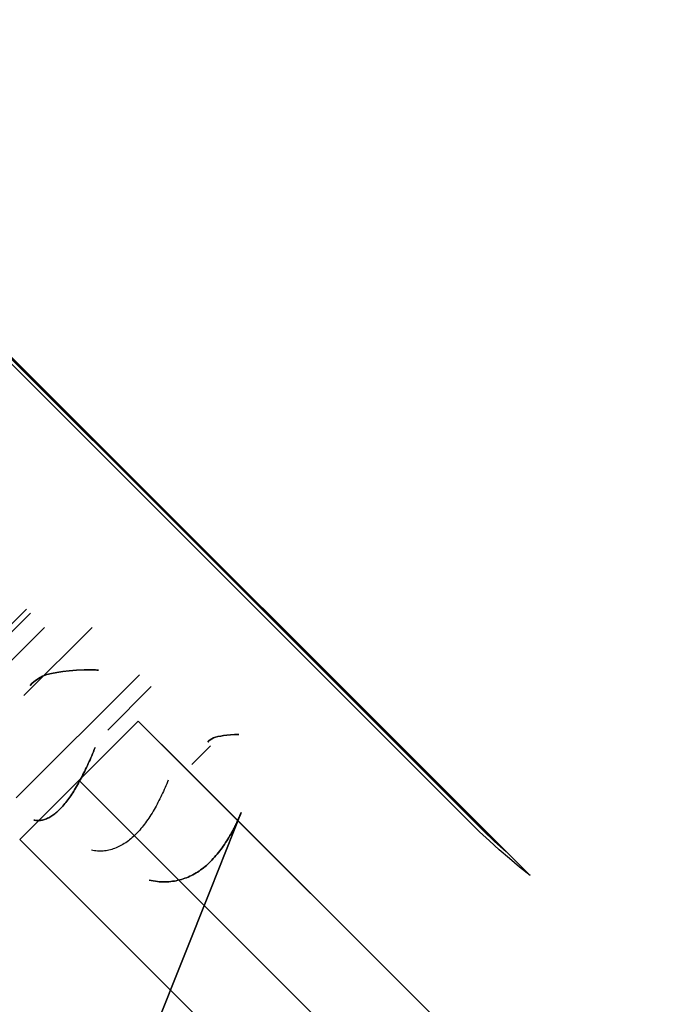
# Model space of a CAD drawing. Header units: millimetres. Extents: x -630 to 192, y -7 to 1615.
# Tile 225 of 249: x 143 to 149, y 1550 to 1559. Entities that reach past the tile are written whole.
import ezdxf

# ---------------------------------------------------------------- set-up
doc = ezdxf.new("R2010")
doc.units = ezdxf.units.MM
doc.header["$MEASUREMENT"] = 0
doc.layers.add('OVIDIO 160x80x72h', color=7, linetype='Continuous')

msp = doc.modelspace()

# ---------------------------------------------------------------- linework, layer by layer
at = {"layer": 'OVIDIO 160x80x72h', "extrusion": (-0.202852, -0.108979, 0.973126)}
for points in [[(-1333.5408, 1044.8903), (-1333.5408, 884.2344)], [(-1333.5408, 884.2344), (-1333.5408, 1044.8903)], [(-1333.2453, 1044.8903), (-1333.2453, 884.2344)], [(-1332.9499, 884.2344), (-1332.9499, 1044.8903)], [(-1332.9499, 1044.8903), (-1332.9499, 884.2344)]]:
    msp.add_lwpolyline(points, dxfattribs=at)
at = {"layer": 'OVIDIO 160x80x72h', "extrusion": (-0.235702, -0.235702, 0.942809)}
for points in [[(-1008.0272, 1310.2758), (-1008.0272, 1419.3536)], [(-1007.0785, 1419.3536), (-1007.0785, 1310.2758)], [(-1005.1811, 1310.2758), (-1005.1811, 1419.3536)], [(-1004.2324, 1419.3536), (-1004.2324, 1310.2758)]]:
    msp.add_lwpolyline(points, dxfattribs=at)
at = {"layer": 'OVIDIO 160x80x72h', "extrusion": (0.881185, -0.265561, -0.391139)}
for points in [[(1528.5229, 489.9697), (1574.8432, 550.088)], [(1574.8432, 550.088), (1528.5229, 489.9697)]]:
    msp.add_lwpolyline(points, dxfattribs=at)
at = {"layer": 'OVIDIO 160x80x72h', "extrusion": (0.881208, -0.265507, -0.391124)}
for points in [[(1528.5177, 491.4484), (1574.1374, 550.6686)], [(1574.1374, 550.6686), (1528.5177, 491.4484)]]:
    msp.add_lwpolyline(points, dxfattribs=at)
at = {"layer": 'OVIDIO 160x80x72h', "extrusion": (-0.108979, -0.202852, 0.973126)}
for points in [[(-593.8948, 1609.3524), (-593.8948, 1448.6965)], [(-593.8948, 1448.6965), (-593.8948, 1609.3524)], [(-593.5994, 1609.3524), (-593.5994, 1448.6965)], [(-593.3039, 1448.6965), (-593.3039, 1609.3524)], [(-593.3039, 1609.3524), (-593.3039, 1448.6965)]]:
    msp.add_lwpolyline(points, dxfattribs=at)
at = {"layer": 'OVIDIO 160x80x72h', "extrusion": (0.881275, -0.265352, -0.391079)}
for points in [[(1528.8971, 492.7337), (1571.2808, 547.7831)], [(1571.2808, 547.7831), (1528.8971, 492.7337)], [(1571.1019, 547.9209), (1528.718, 492.8712)], [(1528.718, 492.8712), (1571.1019, 547.9209)]]:
    msp.add_lwpolyline(points, dxfattribs=at)
at = {"layer": 'OVIDIO 160x80x72h', "extrusion": (-0.046296, -0.021464, 0.998697)}
for points in [[(-1376.1669, 735.2648), (-1376.1669, 835.776)], [(-1374.6807, 734.2965), (-1374.6807, 835.601)]]:
    msp.add_lwpolyline(points, dxfattribs=at)
at = {"layer": 'OVIDIO 160x80x72h', "extrusion": (-0.265352, 0.881274, -0.39108)}
msp.add_lwpolyline([(-611.3078, 1223.6265), (-566.9949, 1166.0714)], dxfattribs=at)
at = {"layer": 'OVIDIO 160x80x72h', "extrusion": (-0.108986, -0.202861, 0.973124)}
for points in [[(-595.7355, 1592.735), (-595.7355, 1535.3539)], [(-595.7355, 1535.3539), (-595.7355, 1592.735)]]:
    msp.add_lwpolyline(points, dxfattribs=at)
at = {"layer": 'OVIDIO 160x80x72h', "extrusion": (-0.108989, -0.202866, 0.973122)}
for points in [[(-595.0255, 1535.3549), (-595.0255, 1592.736)], [(-594.3125, 1535.3549), (-594.3125, 1592.736)], [(-594.3125, 1592.736), (-594.3125, 1535.3549)]]:
    msp.add_lwpolyline(points, dxfattribs=at)
at = {"layer": 'OVIDIO 160x80x72h', "extrusion": (-0.021464, -0.046296, 0.998697)}
for points in [[(-514.7015, 1425.8005), (-514.7015, 1527.1032)], [(-513.2156, 1426.7643), (-513.2156, 1527.2774)]]:
    msp.add_lwpolyline(points, dxfattribs=at)
at = {"layer": 'OVIDIO 160x80x72h'}
for points in [[(128.6454, 1570.698), (147.8155, 1551.5278)], [(147.6021, 1551.7412), (128.8588, 1570.4845)], [(143.3116, 1553.9104), (142.2509, 1552.8498)], [(143.3472, 1553.8748), (142.2866, 1552.8141)], [(143.2876, 1553.1384), (143.8978, 1553.7485)], [(143.8978, 1553.7485), (143.2876, 1553.1384)], [(143.2196, 1552.2221), (144.3219, 1553.3243)], [(144.0395, 1552.8298), (144.428, 1553.2183)], [(143.2509, 1551.8498), (144.3116, 1552.9104)], [(144.3116, 1552.9104), (143.2509, 1551.8498)], [(153.5744, 1543.6476), (144.3116, 1552.9104)], [(144.3116, 1552.9104), (153.5744, 1543.6476)], [(144.9582, 1552.6881), (144.7914, 1552.5213)], [(144.7914, 1552.5213), (144.9582, 1552.6881)], [(153.0441, 1543.1173), (143.7812, 1552.3801)], [(152.5137, 1542.587), (143.2509, 1551.8498)], [(143.2509, 1551.8498), (152.5137, 1542.587)]]:
    msp.add_lwpolyline(points, dxfattribs=at)
at = {"layer": 'OVIDIO 160x80x72h', "extrusion": (0.881274, -0.265352, -0.39108)}
msp.add_lwpolyline([(1503.6417, 484.1445), (1547.9546, 541.6996)], dxfattribs=at)
at = {"layer": 'OVIDIO 160x80x72h', "extrusion": (-0.015219, 0.015219, 0.999768)}
for points in [[(153.5546, 1543.5064), (144.177, 1552.8818)], [(152.494, 1542.4457), (143.1165, 1551.821)], [(153.3018, 1543.7591), (153.5545, 1543.5064)], [(153.5545, 1543.5064), (153.3018, 1543.7591)], [(153.5545, 1543.5064), (153.5593, 1543.5018), (153.5642, 1543.4972), (153.5693, 1543.4927), (153.5745, 1543.4882), (153.5798, 1543.4839), (153.5853, 1543.4796), (153.5909, 1543.4755), (153.5967, 1543.4714), (153.6026, 1543.4674), (153.6086, 1543.4636), (153.6148, 1543.4599), (153.6211, 1543.4563), (153.6275, 1543.4528), (153.6341, 1543.4495), (153.6408, 1543.4463), (153.6475, 1543.4433), (153.6544, 1543.4404), (153.6614, 1543.4377), (153.6685, 1543.4351), (153.6757, 1543.4327), (153.683, 1543.4305), (153.6903, 1543.4285), (153.6977, 1543.4266), (153.7052, 1543.425), (153.7128, 1543.4235), (153.7204, 1543.4222), (153.728, 1543.4211), (153.7357, 1543.4202), (153.7434, 1543.4195), (153.7512, 1543.419), (153.7589, 1543.4187), (153.7667, 1543.4186), (153.7745, 1543.4187), (153.7822, 1543.419), (153.79, 1543.4195), (153.7977, 1543.4202), (153.8054, 1543.4211), (153.813, 1543.4222), (153.8206, 1543.4235), (153.8282, 1543.425), (153.8356, 1543.4267), (153.8431, 1543.4285), (153.8504, 1543.4305), (153.8577, 1543.4328), (153.8649, 1543.4351), (153.872, 1543.4377), (153.8789, 1543.4404), (153.8858, 1543.4433), (153.8926, 1543.4463), (153.8993, 1543.4495), (153.9058, 1543.4529), (153.9123, 1543.4563), (153.9186, 1543.4599), (153.9247, 1543.4636), (153.9308, 1543.4675), (153.9367, 1543.4714), (153.9424, 1543.4755), (153.9481, 1543.4797), (153.9535, 1543.4839), (153.9589, 1543.4883), (153.9641, 1543.4927), (153.9691, 1543.4973), (153.974, 1543.5018), (153.9788, 1543.5065)], [(153.9788, 1543.5065), (153.974, 1543.5018), (153.9691, 1543.4973), (153.9641, 1543.4927), (153.9589, 1543.4883), (153.9535, 1543.4839), (153.9481, 1543.4797), (153.9424, 1543.4755), (153.9367, 1543.4714), (153.9308, 1543.4675), (153.9247, 1543.4636), (153.9186, 1543.4599), (153.9123, 1543.4563), (153.9058, 1543.4529), (153.8993, 1543.4495), (153.8926, 1543.4463), (153.8858, 1543.4433), (153.8789, 1543.4404), (153.872, 1543.4377), (153.8649, 1543.4351), (153.8577, 1543.4328), (153.8504, 1543.4305), (153.8431, 1543.4285), (153.8356, 1543.4267), (153.8282, 1543.425), (153.8206, 1543.4235), (153.813, 1543.4222), (153.8054, 1543.4211), (153.7977, 1543.4202), (153.79, 1543.4195), (153.7822, 1543.419), (153.7745, 1543.4187), (153.7667, 1543.4186), (153.7589, 1543.4187), (153.7512, 1543.419), (153.7434, 1543.4195), (153.7357, 1543.4202), (153.728, 1543.4211), (153.7204, 1543.4222), (153.7128, 1543.4235), (153.7052, 1543.425), (153.6977, 1543.4266), (153.6903, 1543.4285), (153.683, 1543.4305), (153.6757, 1543.4327), (153.6685, 1543.4351), (153.6614, 1543.4377), (153.6544, 1543.4404), (153.6475, 1543.4433), (153.6408, 1543.4463), (153.6341, 1543.4495), (153.6275, 1543.4528), (153.6211, 1543.4563), (153.6148, 1543.4599), (153.6086, 1543.4636), (153.6026, 1543.4674), (153.5967, 1543.4714), (153.5909, 1543.4755), (153.5853, 1543.4796), (153.5798, 1543.4839), (153.5745, 1543.4882), (153.5693, 1543.4927), (153.5642, 1543.4972), (153.5593, 1543.5018), (153.5545, 1543.5064)], [(153.9788, 1543.5065), (155.0396, 1542.446)], [(155.0396, 1542.446), (153.9788, 1543.5065)], [(153.6654, 1543.193), (154.3753, 1542.4833)], [(153.1303, 1543.0821), (154.2327, 1541.98)], [(152.494, 1542.4457), (152.5226, 1542.4177), (152.552, 1542.3902), (152.5823, 1542.3631), (152.6135, 1542.3365), (152.6456, 1542.3103), (152.6785, 1542.2848), (152.7123, 1542.2597), (152.7469, 1542.2354), (152.7823, 1542.2116), (152.8185, 1542.1885), (152.8556, 1542.1662), (152.8934, 1542.1446), (152.932, 1542.1238), (152.9712, 1542.1039), (153.0112, 1542.0848), (153.0519, 1542.0666), (153.0933, 1542.0493), (153.1352, 1542.033), (153.1777, 1542.0177), (153.2208, 1542.0034), (153.2644, 1541.9901), (153.3085, 1541.9779), (153.3531, 1541.9668), (153.398, 1541.9568), (153.4433, 1541.9479), (153.4889, 1541.9402), (153.5348, 1541.9336), (153.581, 1541.9282), (153.6273, 1541.924), (153.6737, 1541.921), (153.7203, 1541.9192), (153.7669, 1541.9186), (153.8134, 1541.9192), (153.86, 1541.921), (153.9064, 1541.924), (153.9528, 1541.9283), (153.9989, 1541.9337), (154.0448, 1541.9402), (154.0904, 1541.948), (154.1357, 1541.9569), (154.1806, 1541.9669), (154.2252, 1541.978), (154.2693, 1541.9902), (154.3129, 1542.0035), (154.356, 1542.0178), (154.3985, 1542.0332), (154.4404, 1542.0495), (154.4818, 1542.0668), (154.5224, 1542.085), (154.5624, 1542.1041), (154.6017, 1542.124), (154.6403, 1542.1448), (154.6781, 1542.1664), (154.7151, 1542.1888), (154.7513, 1542.2118), (154.7868, 1542.2356), (154.8214, 1542.26), (154.8551, 1542.285), (154.888, 1542.3106), (154.9201, 1542.3367), (154.9513, 1542.3634), (154.9816, 1542.3905), (155.011, 1542.418), (155.0396, 1542.446)], [(155.0396, 1542.446), (155.011, 1542.418), (154.9816, 1542.3905), (154.9513, 1542.3634), (154.9201, 1542.3367), (154.888, 1542.3106), (154.8551, 1542.285), (154.8214, 1542.26), (154.7868, 1542.2356), (154.7513, 1542.2118), (154.7151, 1542.1888), (154.6781, 1542.1664), (154.6403, 1542.1448), (154.6017, 1542.124), (154.5624, 1542.1041), (154.5224, 1542.085), (154.4818, 1542.0668), (154.4404, 1542.0495), (154.3985, 1542.0332), (154.356, 1542.0178), (154.3129, 1542.0035), (154.2693, 1541.9902), (154.2252, 1541.978), (154.1806, 1541.9669), (154.1357, 1541.9569), (154.0904, 1541.948), (154.0448, 1541.9402), (153.9989, 1541.9337), (153.9528, 1541.9283), (153.9064, 1541.924), (153.86, 1541.921), (153.8134, 1541.9192), (153.7669, 1541.9186), (153.7203, 1541.9192), (153.6737, 1541.921), (153.6273, 1541.924), (153.581, 1541.9282), (153.5348, 1541.9336), (153.4889, 1541.9402), (153.4433, 1541.9479), (153.398, 1541.9568), (153.3531, 1541.9668), (153.3085, 1541.9779), (153.2644, 1541.9901), (153.2208, 1542.0034), (153.1777, 1542.0177), (153.1352, 1542.033), (153.0933, 1542.0493), (153.0519, 1542.0666), (153.0112, 1542.0848), (152.9712, 1542.1039), (152.932, 1542.1238), (152.8934, 1542.1446), (152.8556, 1542.1662), (152.8185, 1542.1885), (152.7823, 1542.2116), (152.7469, 1542.2354), (152.7123, 1542.2597), (152.6785, 1542.2848), (152.6456, 1542.3103), (152.6135, 1542.3365), (152.5823, 1542.3631), (152.552, 1542.3902), (152.5226, 1542.4177), (152.494, 1542.4457)]]:
    msp.add_lwpolyline(points, dxfattribs=at)
at = {"layer": 'OVIDIO 160x80x72h', "extrusion": (0.000231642, 0.999884, -0.015217)}
for points in [[(-146.246, 23.4627), (-138.7887, 513.2958)], [(-145.1856, 23.4465), (-137.7283, 513.2784)]]:
    msp.add_lwpolyline(points, dxfattribs=at)
at = {"layer": 'OVIDIO 160x80x72h', "extrusion": (0.707107, 0.707107, 0)}
for points in [[(996.0298, -0.1338), (996.0742, -0.1333), (996.119, -0.1319), (996.1641, -0.1293), (996.2095, -0.1257), (996.2552, -0.1211), (996.3012, -0.1153), (996.3474, -0.1085), (996.3937, -0.1004), (996.4402, -0.0913), (996.4868, -0.0809), (996.5335, -0.0694), (996.5801, -0.0566), (996.6268, -0.0427), (996.6733, -0.0275), (996.7197, -0.0111), (996.766, 0.0066), (996.812, 0.0255), (996.8578, 0.0456), (996.9033, 0.067), (996.9484, 0.0896), (996.9931, 0.1134), (997.0373, 0.1385), (997.0811, 0.1647), (997.1242, 0.1922), (997.1668, 0.2208), (997.2087, 0.2506), (997.2499, 0.2815), (997.2904, 0.3135), (997.3301, 0.3465), (997.369, 0.3807), (997.4069, 0.4158), (997.444, 0.4519), (997.4802, 0.489), (997.5153, 0.527), (997.5494, 0.5659), (997.5825, 0.6056), (997.6145, 0.646), (997.6454, 0.6873), (997.6752, 0.7292), (997.7038, 0.7717), (997.7312, 0.8149), (997.7575, 0.8586), (997.7825, 0.9029), (997.8064, 0.9476), (997.829, 0.9927), (997.8504, 1.0381), (997.8705, 1.0839), (997.8894, 1.13), (997.907, 1.1762), (997.9235, 1.2227), (997.9386, 1.2692), (997.9526, 1.3158), (997.9653, 1.3625), (997.9769, 1.4092), (997.9872, 1.4557), (997.9964, 1.5022), (998.0044, 1.5486), (998.0113, 1.5948), (998.0171, 1.6407), (998.0217, 1.6865), (998.0253, 1.7319), (998.0278, 1.777), (998.0293, 1.8218), (998.0298, 1.8662)], [(998.0298, 1.8662), (998.0293, 1.8218), (998.0278, 1.777), (998.0253, 1.7319), (998.0217, 1.6865), (998.0171, 1.6407), (998.0113, 1.5948), (998.0044, 1.5486), (997.9964, 1.5022), (997.9872, 1.4557), (997.9769, 1.4092), (997.9653, 1.3625), (997.9526, 1.3158), (997.9386, 1.2692), (997.9235, 1.2227), (997.907, 1.1762), (997.8894, 1.13), (997.8705, 1.0839), (997.8504, 1.0381), (997.829, 0.9927), (997.8064, 0.9476), (997.7825, 0.9029), (997.7575, 0.8586), (997.7312, 0.8149), (997.7038, 0.7717), (997.6752, 0.7292), (997.6454, 0.6873), (997.6145, 0.646), (997.5825, 0.6056), (997.5494, 0.5659), (997.5153, 0.527), (997.4802, 0.489), (997.444, 0.4519), (997.4069, 0.4158), (997.369, 0.3807), (997.3301, 0.3465), (997.2904, 0.3135), (997.2499, 0.2815), (997.2087, 0.2506), (997.1668, 0.2208), (997.1242, 0.1922), (997.0811, 0.1647), (997.0373, 0.1385), (996.9931, 0.1134), (996.9484, 0.0896), (996.9033, 0.067), (996.8578, 0.0456), (996.812, 0.0255), (996.766, 0.0066), (996.7197, -0.0111), (996.6733, -0.0275), (996.6268, -0.0427), (996.5801, -0.0566), (996.5335, -0.0694), (996.4868, -0.0809), (996.4402, -0.0913), (996.3937, -0.1004), (996.3474, -0.1085), (996.3012, -0.1153), (996.2552, -0.1211), (996.2095, -0.1257), (996.1641, -0.1293), (996.119, -0.1319), (996.0742, -0.1333), (996.0298, -0.1338)], [(998.0298, 1.8662), (998.0292, 1.8161), (998.0273, 1.7659), (998.0241, 1.7157), (998.0197, 1.6656), (998.014, 1.6155), (998.0071, 1.5656), (997.9989, 1.5159), (997.9894, 1.4664), (997.9788, 1.4171), (997.9668, 1.3682), (997.9537, 1.3197), (997.9394, 1.2716), (997.9239, 1.2239), (997.9072, 1.1767), (997.8894, 1.1301), (997.8706, 1.0841), (997.8506, 1.0386), (997.8296, 0.9939), (997.8075, 0.9498), (997.7845, 0.9064), (997.7605, 0.8638), (997.7356, 0.822), (997.7098, 0.781), (997.6832, 0.7408), (997.6557, 0.7015), (997.6275, 0.6631), (997.5985, 0.6255), (997.5689, 0.5889), (997.5385, 0.5533), (997.5076, 0.5185), (997.4761, 0.4848), (997.444, 0.4519), (997.4112, 0.4199), (997.3774, 0.3884), (997.3427, 0.3574), (997.307, 0.3271), (997.2704, 0.2974), (997.2329, 0.2685), (997.1945, 0.2403), (997.1551, 0.2128), (997.115, 0.1862), (997.074, 0.1604), (997.0321, 0.1355), (996.9895, 0.1115), (996.9462, 0.0884), (996.9021, 0.0664), (996.8573, 0.0454), (996.8119, 0.0254), (996.7658, 0.0065), (996.7192, -0.0113), (996.6721, -0.0279), (996.6244, -0.0434), (996.5763, -0.0577), (996.5277, -0.0709), (996.4788, -0.0828), (996.4296, -0.0935), (996.3801, -0.1029), (996.3304, -0.1111), (996.2804, -0.1181), (996.2304, -0.1238), (996.1803, -0.1282), (996.1301, -0.1313), (996.0799, -0.1332), (996.0298, -0.1338)]]:
    msp.add_lwpolyline(points, dxfattribs=at)
at = {"layer": 'OVIDIO 160x80x72h', "extrusion": (-9.85324e-08, -9.85311e-08, 1)}
for points in [[(143.4736, 1553.7485), (142.4129, 1552.6879)], [(142.4129, 1552.6879), (143.4736, 1553.7485)]]:
    msp.add_lwpolyline(points, dxfattribs=at)
at = {"layer": 'OVIDIO 160x80x72h', "extrusion": (0.000231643, 0.999884, -0.015217)}
for points in [[(-153.2168, 23.3567), (-143.1136, 686.9824)], [(-143.1136, 686.9824), (-153.2168, 23.3567)], [(-143.5378, 686.9889), (-153.6411, 23.355)], [(-153.6411, 23.355), (-143.5378, 686.9889)]]:
    msp.add_lwpolyline(points, dxfattribs=at)
at = {"layer": 'OVIDIO 160x80x72h', "extrusion": (0.999884, 0.000231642, 0.015217)}
for points in [[(1543.524, -2.4802), (1553.6273, 661.1508)], [(1552.6545, 661.1657), (1542.5507, -2.4988)], [(1542.5507, -2.4988), (1552.6545, 661.1657)], [(1542.0239, -2.4792), (1552.1275, 661.1737)]]:
    msp.add_lwpolyline(points, dxfattribs=at)
at = {"layer": 'OVIDIO 160x80x72h', "extrusion": (0.276068, -0.12261, 0.953286)}
for points in [[(1477.8905, 677.1185), (1477.8905, 675.527)], [(1477.7351, 676.7257), (1477.7351, 675.1834)]]:
    msp.add_lwpolyline(points, dxfattribs=at)
at = {"layer": 'OVIDIO 160x80x72h', "extrusion": (0.276197, -0.122706, 0.953236)}
for points in [[(1478.0056, 675.946), (1478.0056, 677.446)], [(1478.0056, 677.446), (1478.0056, 675.946)]]:
    msp.add_lwpolyline(points, dxfattribs=at)
at = {"layer": 'OVIDIO 160x80x72h', "extrusion": (0.871231, -0.386909, -0.302091)}
for points in [[(1477.4499, 486.2316), (1477.4676, 486.229), (1477.4855, 486.226), (1477.5033, 486.2226), (1477.521, 486.2187), (1477.5388, 486.2143), (1477.5565, 486.2096), (1477.5741, 486.2043), (1477.5916, 486.1986), (1477.6091, 486.1925), (1477.6264, 486.186), (1477.6436, 486.179), (1477.6606, 486.1715), (1477.6775, 486.1636), (1477.6941, 486.1553), (1477.7106, 486.1466), (1477.7269, 486.1375), (1477.7429, 486.128), (1477.7587, 486.1181), (1477.7742, 486.1078), (1477.7894, 486.0971), (1477.8044, 486.086), (1477.819, 486.0747), (1477.8334, 486.0629), (1477.8474, 486.0509), (1477.861, 486.0385), (1477.8744, 486.0259), (1477.8874, 486.0129), (1477.9, 485.9997), (1477.9122, 485.9863), (1477.9241, 485.9726), (1477.9356, 485.9586), (1477.9467, 485.9445), (1477.9574, 485.9301), (1477.9679, 485.9154), (1477.978, 485.9004), (1477.9878, 485.885), (1477.9973, 485.8694), (1478.0064, 485.8535), (1478.0152, 485.8373), (1478.0235, 485.8209), (1478.0315, 485.8042), (1478.0391, 485.7873), (1478.0463, 485.7702), (1478.0531, 485.7529), (1478.0594, 485.7354), (1478.0653, 485.7178), (1478.0708, 485.7), (1478.0758, 485.682), (1478.0804, 485.6639), (1478.0845, 485.6458), (1478.0882, 485.6275), (1478.0914, 485.6092), (1478.0941, 485.5908), (1478.0964, 485.5724), (1478.0983, 485.554), (1478.0996, 485.5355), (1478.1005, 485.5171), (1478.101, 485.4987), (1478.101, 485.4804), (1478.1006, 485.4621), (1478.0997, 485.444), (1478.0984, 485.4259), (1478.0967, 485.4079), (1478.0945, 485.3901)], [(1478.0945, 485.3901), (1478.0967, 485.4079), (1478.0984, 485.4259), (1478.0997, 485.444), (1478.1006, 485.4621), (1478.101, 485.4804), (1478.101, 485.4987), (1478.1005, 485.5171), (1478.0996, 485.5355), (1478.0983, 485.554), (1478.0964, 485.5724), (1478.0941, 485.5908), (1478.0914, 485.6092), (1478.0882, 485.6275), (1478.0845, 485.6458), (1478.0804, 485.6639), (1478.0758, 485.682), (1478.0708, 485.7), (1478.0653, 485.7178), (1478.0594, 485.7354), (1478.0531, 485.7529), (1478.0463, 485.7702), (1478.0391, 485.7873), (1478.0315, 485.8042), (1478.0235, 485.8209), (1478.0152, 485.8373), (1478.0064, 485.8535), (1477.9973, 485.8694), (1477.9878, 485.885), (1477.978, 485.9004), (1477.9679, 485.9154), (1477.9574, 485.9301), (1477.9467, 485.9445), (1477.9356, 485.9586), (1477.9241, 485.9726), (1477.9122, 485.9863), (1477.9, 485.9997), (1477.8874, 486.0129), (1477.8744, 486.0259), (1477.861, 486.0385), (1477.8474, 486.0509), (1477.8334, 486.0629), (1477.819, 486.0747), (1477.8044, 486.086), (1477.7894, 486.0971), (1477.7742, 486.1078), (1477.7587, 486.1181), (1477.7429, 486.128), (1477.7269, 486.1375), (1477.7106, 486.1466), (1477.6941, 486.1553), (1477.6775, 486.1636), (1477.6606, 486.1715), (1477.6436, 486.179), (1477.6264, 486.186), (1477.6091, 486.1925), (1477.5916, 486.1986), (1477.5741, 486.2043), (1477.5565, 486.2096), (1477.5388, 486.2143), (1477.521, 486.2187), (1477.5033, 486.2226), (1477.4855, 486.226), (1477.4676, 486.229), (1477.4499, 486.2316)]]:
    msp.add_lwpolyline(points, dxfattribs=at)
at = {"layer": 'OVIDIO 160x80x72h', "extrusion": (0.276089, -0.12261, 0.953279)}
for points in [[(1478.0848, 677.1728), (1478.0848, 675.6728)], [(1478.0935, 677.1742), (1478.0935, 675.6742)], [(1478.0935, 675.6742), (1478.0935, 677.1742)], [(1477.9466, 677.1728), (1477.9466, 675.6728)], [(1477.4493, 675.6728), (1477.4493, 677.1728)], [(1477.4493, 677.1728), (1477.4493, 675.6728)], [(1476.4753, 678.5773), (1476.4753, 676.2546)]]:
    msp.add_lwpolyline(points, dxfattribs=at)
at = {"layer": 'OVIDIO 160x80x72h', "extrusion": (0.998758, -0.003996, -0.049658)}
for points in [[(1553.7888, 670.5209), (1553.6993, 669.4098)], [(1553.6993, 669.4098), (1553.7888, 670.5209)]]:
    msp.add_lwpolyline(points, dxfattribs=at)
at = {"layer": 'OVIDIO 160x80x72h', "extrusion": (0.23831, 0.962875, 0.126807)}
for points in [[(234.0176, 463.6087), (232.352, 464.4621)], [(232.352, 464.4621), (234.0176, 463.6087)]]:
    msp.add_lwpolyline(points, dxfattribs=at)
at = {"layer": 'OVIDIO 160x80x72h', "extrusion": (-0.018371, 0.007538, 0.999803)}
for points in [[(-1491.2672, -442.1572), (-1491.2672, -443.783)], [(-1491.2672, -443.783), (-1491.2672, -442.1572)]]:
    msp.add_lwpolyline(points, dxfattribs=at)
at = {"layer": 'OVIDIO 160x80x72h', "extrusion": (0.000995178, 0.999995, 0.002882)}
for points in [[(-143.0632, 662.5742), (-143.0099, 662.42)], [(-141.8615, 663.1785), (-141.1879, 661.2277)]]:
    msp.add_lwpolyline(points, dxfattribs=at)
at = {"layer": 'OVIDIO 160x80x72h', "extrusion": (0.871231, -0.38691, -0.30209)}
msp.add_lwpolyline([(1478.0955, 485.3897), (1478.0977, 485.4076), (1478.0994, 485.4257), (1478.1007, 485.4439), (1478.1016, 485.4621), (1478.102, 485.4805), (1478.1019, 485.4989), (1478.1014, 485.5174), (1478.1005, 485.5359), (1478.0991, 485.5544), (1478.0972, 485.5729), (1478.0949, 485.5913), (1478.0921, 485.6098), (1478.0889, 485.6282), (1478.0852, 485.6465), (1478.081, 485.6647), (1478.0764, 485.6828), (1478.0713, 485.7008), (1478.0658, 485.7187), (1478.0598, 485.7363), (1478.0534, 485.7539), (1478.0466, 485.7712), (1478.0394, 485.7883), (1478.0318, 485.8052), (1478.0238, 485.8219), (1478.0153, 485.8383), (1478.0066, 485.8545), (1477.9974, 485.8704), (1477.9879, 485.886), (1477.9781, 485.9013), (1477.9679, 485.9163), (1477.9574, 485.931), (1477.9466, 485.9454), (1477.9355, 485.9595), (1477.9241, 485.9734), (1477.9122, 485.987), (1477.9, 486.0005), (1477.8874, 486.0136), (1477.8744, 486.0265), (1477.8611, 486.0391), (1477.8474, 486.0515), (1477.8334, 486.0635), (1477.819, 486.0752), (1477.8044, 486.0866), (1477.7894, 486.0976), (1477.7742, 486.1082), (1477.7587, 486.1185), (1477.7429, 486.1284), (1477.7269, 486.138), (1477.7106, 486.1471), (1477.6941, 486.1558), (1477.6774, 486.1641), (1477.6605, 486.172), (1477.6435, 486.1794), (1477.6263, 486.1864), (1477.6089, 486.193), (1477.5915, 486.1991), (1477.5739, 486.2048), (1477.5562, 486.21), (1477.5385, 486.2148), (1477.5207, 486.2191), (1477.5028, 486.223), (1477.485, 486.2265), (1477.4671, 486.2295), (1477.4493, 486.232)], dxfattribs=at)
at = {"layer": 'OVIDIO 160x80x72h', "extrusion": (0.000993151, 0.999995, 0.002876)}
for points in [[(-143.0896, 662.4025), (-142.3882, 660.3711)], [(-142.9189, 660.6552), (-142.3357, 658.9662)]]:
    msp.add_lwpolyline(points, dxfattribs=at)
at = {"layer": 'OVIDIO 160x80x72h', "extrusion": (0.997294, -0.007645, -0.073113)}
for points in [[(1553.5855, 671.3939), (1553.7878, 673.323)], [(1553.7878, 673.323), (1553.5855, 671.3939)]]:
    msp.add_lwpolyline(points, dxfattribs=at)
at = {"layer": 'OVIDIO 160x80x72h', "extrusion": (0.009374, 0.99956, 0.028155)}
for points in [[(-130.6933, 622.8078), (-130.6419, 622.6533)], [(-130.6419, 622.6533), (-130.6933, 622.8078)]]:
    msp.add_lwpolyline(points, dxfattribs=at)
at = {"layer": 'OVIDIO 160x80x72h', "extrusion": (0.871231, -0.386908, -0.302091)}
for points in [[(1478.0946, 485.39), (1478.0968, 485.4078), (1478.0985, 485.4258), (1478.0998, 485.4439), (1478.1007, 485.4621), (1478.1011, 485.4803), (1478.1011, 485.4986), (1478.1007, 485.517), (1478.0997, 485.5354), (1478.0984, 485.5539), (1478.0965, 485.5723), (1478.0942, 485.5907), (1478.0915, 485.6091), (1478.0883, 485.6274), (1478.0846, 485.6457), (1478.0805, 485.6638), (1478.0759, 485.6819), (1478.0709, 485.6999), (1478.0654, 485.7177), (1478.0595, 485.7353), (1478.0532, 485.7528), (1478.0464, 485.7701), (1478.0392, 485.7873), (1478.0316, 485.8041), (1478.0237, 485.8208), (1478.0153, 485.8372), (1478.0065, 485.8534), (1477.9974, 485.8693), (1477.988, 485.8849), (1477.9781, 485.9003), (1477.968, 485.9153), (1477.9576, 485.93), (1477.9468, 485.9444), (1477.9357, 485.9585), (1477.9242, 485.9725), (1477.9123, 485.9862), (1477.9001, 485.9996), (1477.8875, 486.0128), (1477.8745, 486.0258), (1477.8612, 486.0384), (1477.8475, 486.0508), (1477.8335, 486.0629), (1477.8191, 486.0746), (1477.8045, 486.086), (1477.7895, 486.097), (1477.7743, 486.1077), (1477.7588, 486.118), (1477.743, 486.1279), (1477.727, 486.1374), (1477.7107, 486.1465), (1477.6942, 486.1553), (1477.6776, 486.1635), (1477.6607, 486.1714), (1477.6437, 486.1789), (1477.6265, 486.1859), (1477.6092, 486.1924), (1477.5917, 486.1986), (1477.5742, 486.2042), (1477.5566, 486.2095), (1477.5389, 486.2143), (1477.5211, 486.2186), (1477.5034, 486.2225), (1477.4856, 486.2259), (1477.4678, 486.2289), (1477.45, 486.2315)], [(1477.45, 486.2315), (1477.4678, 486.2289), (1477.4856, 486.2259), (1477.5034, 486.2225), (1477.5211, 486.2186), (1477.5389, 486.2143), (1477.5566, 486.2095), (1477.5742, 486.2042), (1477.5917, 486.1986), (1477.6092, 486.1924), (1477.6265, 486.1859), (1477.6437, 486.1789), (1477.6607, 486.1714), (1477.6776, 486.1635), (1477.6942, 486.1553), (1477.7107, 486.1465), (1477.727, 486.1374), (1477.743, 486.1279), (1477.7588, 486.118), (1477.7743, 486.1077), (1477.7895, 486.097), (1477.8045, 486.086), (1477.8191, 486.0746), (1477.8335, 486.0629), (1477.8475, 486.0508), (1477.8612, 486.0384), (1477.8745, 486.0258), (1477.8875, 486.0128), (1477.9001, 485.9996), (1477.9123, 485.9862), (1477.9242, 485.9725), (1477.9357, 485.9585), (1477.9468, 485.9444), (1477.9576, 485.93), (1477.968, 485.9153), (1477.9781, 485.9003), (1477.988, 485.8849), (1477.9974, 485.8693), (1478.0065, 485.8534), (1478.0153, 485.8372), (1478.0237, 485.8208), (1478.0316, 485.8041), (1478.0392, 485.7873), (1478.0464, 485.7701), (1478.0532, 485.7528), (1478.0595, 485.7353), (1478.0654, 485.7177), (1478.0709, 485.6999), (1478.0759, 485.6819), (1478.0805, 485.6638), (1478.0846, 485.6457), (1478.0883, 485.6274), (1478.0915, 485.6091), (1478.0942, 485.5907), (1478.0965, 485.5723), (1478.0984, 485.5539), (1478.0997, 485.5354), (1478.1007, 485.517), (1478.1011, 485.4986), (1478.1011, 485.4803), (1478.1007, 485.4621), (1478.0998, 485.4439), (1478.0985, 485.4258), (1478.0968, 485.4078), (1478.0946, 485.39)]]:
    msp.add_lwpolyline(points, dxfattribs=at)
at = {"layer": 'OVIDIO 160x80x72h', "extrusion": (0.822072, -0.383311, -0.421035)}
for points in [[(1360.5644, 399.4252), (1467.2963, 384.7408), (1468.0393, 384.6386)], [(1468.0393, 384.6386), (1467.2963, 384.7408), (1360.5644, 399.4252)]]:
    msp.add_lwpolyline(points, dxfattribs=at)
at = {"layer": 'OVIDIO 160x80x72h', "extrusion": (0.999884, 0.000231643, 0.015217)}
for points in [[(1552.6548, 661.1656), (1542.5516, -2.4601)], [(1542.5516, -2.4601), (1552.6548, 661.1656)]]:
    msp.add_lwpolyline(points, dxfattribs=at)
at = {"layer": 'OVIDIO 160x80x72h', "extrusion": (0.366639, 0.922113, -0.123629)}
for points in [[(442.1178, 845.4574), (442.0192, 845.4334), (441.9189, 845.4125), (441.817, 845.395), (441.7138, 845.3809), (441.6617, 845.3752), (441.6093, 845.3703), (441.5567, 845.3664), (441.5038, 845.3634), (441.4507, 845.3613), (441.3974, 845.3601), (441.344, 845.3599), (441.2904, 845.3607), (441.2367, 845.3624), (441.1829, 845.3651), (441.129, 845.3687), (441.0751, 845.3734), (441.0211, 845.379), (440.9672, 845.3856), (440.9133, 845.3932), (440.8595, 845.4018), (440.8058, 845.4114), (440.7522, 845.4219), (440.6988, 845.4335), (440.6455, 845.446), (440.5924, 845.4595), (440.5396, 845.474), (440.487, 845.4895), (440.4347, 845.5059), (440.3827, 845.5233), (440.331, 845.5416), (440.2797, 845.5608), (440.2288, 845.581), (440.1783, 845.6021), (440.1283, 845.624), (440.0786, 845.6469), (440.0295, 845.6707), (439.9809, 845.6953), (439.9328, 845.7207), (439.8852, 845.7469), (439.8383, 845.774), (439.7919, 845.8019), (439.7461, 845.8305), (439.7009, 845.8599), (439.6564, 845.89), (439.6125, 845.9208), (439.5694, 845.9523), (439.5269, 845.9845), (439.4851, 846.0173), (439.444, 846.0508), (439.4037, 846.0848), (439.3641, 846.1195), (439.3253, 846.1546), (439.2499, 846.2266), (439.1777, 846.3005), (439.1087, 846.3762), (439.0428, 846.4535)], [(439.0428, 846.4535), (439.1087, 846.3762), (439.1777, 846.3005), (439.2499, 846.2266), (439.3253, 846.1546), (439.3641, 846.1195), (439.4037, 846.0848), (439.444, 846.0508), (439.4851, 846.0173), (439.5269, 845.9845), (439.5694, 845.9523), (439.6125, 845.9208), (439.6564, 845.89), (439.7009, 845.8599), (439.7461, 845.8305), (439.7919, 845.8019), (439.8383, 845.774), (439.8852, 845.7469), (439.9328, 845.7207), (439.9809, 845.6953), (440.0295, 845.6707), (440.0786, 845.6469), (440.1283, 845.624), (440.1783, 845.6021), (440.2288, 845.581), (440.2797, 845.5608), (440.331, 845.5416), (440.3827, 845.5233), (440.4347, 845.5059), (440.487, 845.4895), (440.5396, 845.474), (440.5924, 845.4595), (440.6455, 845.446), (440.6988, 845.4335), (440.7522, 845.4219), (440.8058, 845.4114), (440.8595, 845.4018), (440.9133, 845.3932), (440.9672, 845.3856), (441.0211, 845.379), (441.0751, 845.3734), (441.129, 845.3687), (441.1829, 845.3651), (441.2367, 845.3624), (441.2904, 845.3607), (441.344, 845.3599), (441.3974, 845.3601), (441.4507, 845.3613), (441.5038, 845.3634), (441.5567, 845.3664), (441.6093, 845.3703), (441.6617, 845.3752), (441.7138, 845.3809), (441.817, 845.395), (441.9189, 845.4125), (442.0192, 845.4334), (442.1178, 845.4574)], [(441.7385, 846.9086), (441.6892, 846.8966), (441.6391, 846.8862), (441.5881, 846.8774), (441.5365, 846.8704), (441.5105, 846.8675), (441.4843, 846.8651), (441.458, 846.8631), (441.4315, 846.8616), (441.405, 846.8606), (441.3783, 846.86), (441.3516, 846.8599), (441.3248, 846.8603), (441.298, 846.8611), (441.271, 846.8625), (441.2441, 846.8643), (441.2172, 846.8666), (441.1902, 846.8694), (441.1632, 846.8727), (441.1363, 846.8765), (441.1094, 846.8808), (441.0825, 846.8856), (441.0557, 846.8909), (441.029, 846.8967), (441.0024, 846.9029), (440.9758, 846.9097), (440.9494, 846.9169), (440.9231, 846.9247), (440.897, 846.9329), (440.871, 846.9416), (440.8451, 846.9507), (440.8195, 846.9603), (440.794, 846.9704), (440.7688, 846.981), (440.7437, 846.992), (440.7189, 847.0034), (440.6944, 847.0153), (440.6701, 847.0276), (440.646, 847.0403), (440.6222, 847.0534), (440.5987, 847.0669), (440.5755, 847.0809), (440.5527, 847.0952), (440.5301, 847.1099), (440.5078, 847.1249), (440.4859, 847.1403), (440.4643, 847.1561), (440.443, 847.1722), (440.4222, 847.1886), (440.4016, 847.2053), (440.3815, 847.2223), (440.3617, 847.2397), (440.3423, 847.2573), (440.3046, 847.2932), (440.2685, 847.3302), (440.2339, 847.368), (440.201, 847.4067)], [(440.201, 847.4067), (440.2339, 847.368), (440.2685, 847.3302), (440.3046, 847.2932), (440.3423, 847.2573), (440.3617, 847.2397), (440.3815, 847.2223), (440.4016, 847.2053), (440.4222, 847.1886), (440.443, 847.1722), (440.4643, 847.1561), (440.4859, 847.1403), (440.5078, 847.1249), (440.5301, 847.1099), (440.5527, 847.0952), (440.5755, 847.0809), (440.5987, 847.0669), (440.6222, 847.0534), (440.646, 847.0403), (440.6701, 847.0276), (440.6944, 847.0153), (440.7189, 847.0034), (440.7437, 846.992), (440.7688, 846.981), (440.794, 846.9704), (440.8195, 846.9603), (440.8451, 846.9507), (440.871, 846.9416), (440.897, 846.9329), (440.9231, 846.9247), (440.9494, 846.9169), (440.9758, 846.9097), (441.0024, 846.9029), (441.029, 846.8967), (441.0557, 846.8909), (441.0825, 846.8856), (441.1094, 846.8808), (441.1363, 846.8765), (441.1632, 846.8727), (441.1902, 846.8694), (441.2172, 846.8666), (441.2441, 846.8643), (441.271, 846.8625), (441.298, 846.8611), (441.3248, 846.8603), (441.3516, 846.8599), (441.3783, 846.86), (441.405, 846.8606), (441.4315, 846.8616), (441.458, 846.8631), (441.4843, 846.8651), (441.5105, 846.8675), (441.5365, 846.8704), (441.5881, 846.8774), (441.6391, 846.8862), (441.6892, 846.8966), (441.7385, 846.9086)]]:
    msp.add_lwpolyline(points, dxfattribs=at)
at = {"layer": 'OVIDIO 160x80x72h', "extrusion": (0.345247, 0.923255, -0.168535)}
msp.add_lwpolyline([(409.0971, 911.946), (407.7296, 911.3296)], dxfattribs=at)
at = {"layer": 'OVIDIO 160x80x72h', "extrusion": (0.264208, 0.933612, -0.241996)}
for points in [[(283.5205, 1017.7003), (284.6605, 1018.6751)], [(284.6605, 1018.6751), (283.5205, 1017.7003)]]:
    msp.add_lwpolyline(points, dxfattribs=at)
at = {"layer": 'OVIDIO 160x80x72h', "extrusion": (0.045678, 0.114881, 0.992329)}
msp.add_lwpolyline([(439.9844, -1401.1638), (439.9844, -1292.249)], dxfattribs=at)
at = {"layer": 'OVIDIO 160x80x72h'}
for points in [[(147.8155, 1551.5278, 30.1662), (147.7223, 1551.6026, 30.1661), (147.6306, 1551.6792, 30.1661), (147.5404, 1551.7576, 30.166), (147.4518, 1551.8377, 30.1659), (147.3648, 1551.9197, 30.1659), (140.3922, 1558.8906, 30.1659)], [(140.4124, 1558.9107, 28.1661), (147.3983, 1551.9271, 28.1661), (147.4991, 1551.833, 28.1661), (147.6021, 1551.7412, 28.1662)], [(143.9034, 1553.3701, 667.1255), (143.8287, 1553.3694, 666.9023), (143.759, 1553.366, 666.6797), (143.6948, 1553.3607, 666.4582), (143.6363, 1553.354, 666.2388), (143.5837, 1553.3463, 666.0219), (143.5365, 1553.3371, 665.8069), (143.4939, 1553.3255, 665.5927), (143.455, 1553.3108, 665.3786), (143.4194, 1553.2925, 665.1638), (143.388, 1553.2716, 664.9499), (143.3621, 1553.2496, 664.7384), (143.3431, 1553.2277, 664.5312)], [(143.3431, 1553.2277, 664.5312), (143.3621, 1553.2496, 664.7384), (143.388, 1553.2716, 664.9499), (143.4194, 1553.2925, 665.1638), (143.455, 1553.3108, 665.3786), (143.4939, 1553.3255, 665.5927), (143.5365, 1553.3371, 665.8069), (143.5837, 1553.3463, 666.0219), (143.6363, 1553.354, 666.2388), (143.6948, 1553.3607, 666.4582), (143.759, 1553.366, 666.6797), (143.8287, 1553.3694, 666.9023), (143.9034, 1553.3701, 667.1255)], [(143.9034, 1553.3701, 667.1255), (143.9096, 1553.3699, 667.1436), (143.916, 1553.3694, 667.1627), (143.929, 1553.3676, 667.2026), (143.9421, 1553.3659, 667.2426), (143.9485, 1553.3653, 667.2617), (143.9547, 1553.3651, 667.2798)], [(143.9547, 1553.3651, 667.2798), (143.9485, 1553.3653, 667.2617), (143.9421, 1553.3659, 667.2426), (143.929, 1553.3676, 667.2026), (143.916, 1553.3694, 667.1627), (143.9096, 1553.3699, 667.1436), (143.9034, 1553.3701, 667.1255)], [(145.2101, 1552.7896, 666.6721), (145.1727, 1552.7891, 666.5604), (145.1376, 1552.7872, 666.4486), (145.105, 1552.7841, 666.3373), (145.0753, 1552.7802, 666.2269), (145.0485, 1552.7759, 666.1179), (145.0246, 1552.7709, 666.01), (145.0034, 1552.7652, 665.903), (144.9846, 1552.7586, 665.7966), (144.9682, 1552.751, 665.6905), (144.9541, 1552.7424, 665.5851), (144.9427, 1552.7328, 665.4807), (144.934, 1552.7225, 665.3777)], [(144.934, 1552.7225, 665.3777), (144.9427, 1552.7328, 665.4807), (144.9541, 1552.7424, 665.5851), (144.9682, 1552.751, 665.6905), (144.9846, 1552.7586, 665.7966), (145.0034, 1552.7652, 665.903), (145.0246, 1552.7709, 666.01), (145.0485, 1552.7759, 666.1179), (145.0753, 1552.7802, 666.2269), (145.105, 1552.7841, 666.3373), (145.1376, 1552.7872, 666.4486), (145.1727, 1552.7891, 666.5604), (145.2101, 1552.7896, 666.6721)], [(143.3763, 1552.0242, 667.6819), (143.3852, 1552.0223, 667.6928), (143.394, 1552.021, 667.7036), (143.4029, 1552.0201, 667.7143), (143.4118, 1552.0197, 667.7249), (143.4207, 1552.0197, 667.7354), (143.4296, 1552.0202, 667.7459), (143.4384, 1552.0212, 667.7563), (143.4473, 1552.0226, 667.7667), (143.4562, 1552.0245, 667.7769), (143.4652, 1552.0268, 667.7872), (143.4741, 1552.0295, 667.7973), (143.483, 1552.0327, 667.8074), (143.492, 1552.0363, 667.8174), (143.501, 1552.0404, 667.8274), (143.51, 1552.0449, 667.8373), (143.519, 1552.0498, 667.8472), (143.5281, 1552.0551, 667.857), (143.5372, 1552.0608, 667.8668), (143.5463, 1552.0669, 667.8764), (143.5554, 1552.0735, 667.886), (143.5645, 1552.0804, 667.8955), (143.5736, 1552.0878, 667.9048), (143.5828, 1552.0955, 667.9141), (143.5919, 1552.1036, 667.9232), (143.601, 1552.1122, 667.9321), (143.6101, 1552.121, 667.9409), (143.6192, 1552.1303, 667.9495), (143.6282, 1552.1399, 667.9579), (143.6372, 1552.1499, 667.9661), (143.6462, 1552.1603, 667.9741), (143.6552, 1552.171, 667.9819), (143.6641, 1552.1821, 667.9894), (143.673, 1552.1935, 667.9967), (143.6818, 1552.2052, 668.0037), (143.6906, 1552.2173, 668.0105), (143.6993, 1552.2297, 668.017), (143.708, 1552.2424, 668.0232), (143.7166, 1552.2554, 668.0292), (143.7252, 1552.2687, 668.035), (143.7338, 1552.2823, 668.0404), (143.7423, 1552.2961, 668.0456), (143.7507, 1552.3102, 668.0505), (143.7592, 1552.3246, 668.0552), (143.7675, 1552.3392, 668.0596), (143.7758, 1552.354, 668.0637), (143.7841, 1552.369, 668.0675), (143.7924, 1552.3842, 668.071), (143.8005, 1552.3996, 668.0743), (143.8087, 1552.4152, 668.0773), (143.8168, 1552.431, 668.0799), (143.8248, 1552.447, 668.0823), (143.8328, 1552.4631, 668.0844), (143.8408, 1552.4795, 668.0861), (143.8487, 1552.496, 668.0875), (143.8566, 1552.5128, 668.0886), (143.8644, 1552.5297, 668.0894), (143.8722, 1552.5469, 668.0898), (143.8799, 1552.5642, 668.0898), (143.8876, 1552.5818, 668.0895), (143.8952, 1552.5996, 668.0888), (143.9028, 1552.6176, 668.0877), (143.9104, 1552.6358, 668.0862), (143.9179, 1552.6542, 668.0843), (143.9254, 1552.6728, 668.082)], [(143.9254, 1552.6728, 668.082), (143.9179, 1552.6542, 668.0843), (143.9104, 1552.6358, 668.0862), (143.9028, 1552.6176, 668.0877), (143.8952, 1552.5996, 668.0888), (143.8876, 1552.5818, 668.0895), (143.8799, 1552.5642, 668.0898), (143.8722, 1552.5469, 668.0898), (143.8644, 1552.5297, 668.0894), (143.8566, 1552.5128, 668.0886), (143.8487, 1552.496, 668.0875), (143.8408, 1552.4795, 668.0861), (143.8328, 1552.4631, 668.0844), (143.8248, 1552.447, 668.0823), (143.8168, 1552.431, 668.0799), (143.8087, 1552.4152, 668.0773), (143.8005, 1552.3996, 668.0743), (143.7924, 1552.3842, 668.071), (143.7841, 1552.369, 668.0675), (143.7758, 1552.354, 668.0637), (143.7675, 1552.3392, 668.0596), (143.7592, 1552.3246, 668.0552), (143.7507, 1552.3102, 668.0505), (143.7423, 1552.2961, 668.0456), (143.7338, 1552.2823, 668.0404), (143.7252, 1552.2687, 668.035), (143.7166, 1552.2554, 668.0292), (143.708, 1552.2424, 668.0232), (143.6993, 1552.2297, 668.017), (143.6906, 1552.2173, 668.0105), (143.6818, 1552.2052, 668.0037), (143.673, 1552.1935, 667.9967), (143.6641, 1552.1821, 667.9894), (143.6552, 1552.171, 667.9819), (143.6462, 1552.1603, 667.9741), (143.6372, 1552.1499, 667.9661), (143.6282, 1552.1399, 667.9579), (143.6192, 1552.1303, 667.9495), (143.6101, 1552.121, 667.9409), (143.601, 1552.1122, 667.9321), (143.5919, 1552.1036, 667.9232), (143.5828, 1552.0955, 667.9141), (143.5736, 1552.0878, 667.9048), (143.5645, 1552.0804, 667.8955), (143.5554, 1552.0735, 667.886), (143.5463, 1552.0669, 667.8764), (143.5372, 1552.0608, 667.8668), (143.5281, 1552.0551, 667.857), (143.519, 1552.0498, 667.8472), (143.51, 1552.0449, 667.8373), (143.501, 1552.0404, 667.8274), (143.492, 1552.0363, 667.8174), (143.483, 1552.0327, 667.8074), (143.4741, 1552.0295, 667.7973), (143.4652, 1552.0268, 667.7872), (143.4562, 1552.0245, 667.7769), (143.4473, 1552.0226, 667.7667), (143.4384, 1552.0212, 667.7563), (143.4296, 1552.0202, 667.7459), (143.4207, 1552.0197, 667.7354), (143.4118, 1552.0197, 667.7249), (143.4029, 1552.0201, 667.7143), (143.394, 1552.021, 667.7036), (143.3852, 1552.0223, 667.6928), (143.3763, 1552.0242, 667.6819)], [(144.5794, 1552.3824, 667.8552), (144.5726, 1552.3654, 667.8572), (144.5656, 1552.3484, 667.8587), (144.5585, 1552.3315, 667.8597), (144.5512, 1552.3145, 667.8602), (144.5438, 1552.2977, 667.8601), (144.5363, 1552.2808, 667.8596), (144.5286, 1552.2641, 667.8586), (144.5207, 1552.2474, 667.8571), (144.5127, 1552.2308, 667.8551), (144.5046, 1552.2142, 667.8526), (144.4963, 1552.1978, 667.8497), (144.4879, 1552.1816, 667.8463), (144.4794, 1552.1654, 667.8424), (144.4707, 1552.1494, 667.8381), (144.4619, 1552.1336, 667.8333), (144.4529, 1552.1179, 667.8281), (144.4438, 1552.1024, 667.8225), (144.4346, 1552.0871, 667.8164), (144.4252, 1552.072, 667.8099), (144.4157, 1552.0571, 667.803), (144.4061, 1552.0425, 667.7956), (144.3963, 1552.028, 667.7879), (144.3864, 1552.0139, 667.7797), (144.3763, 1552, 667.7712), (144.3662, 1551.9863, 667.7622), (144.3559, 1551.973, 667.7529), (144.3455, 1551.9599, 667.7432), (144.3349, 1551.9472, 667.7331), (144.3242, 1551.9347, 667.7227), (144.3134, 1551.9226, 667.7118), (144.3025, 1551.9109, 667.7006), (144.2914, 1551.8995, 667.6891), (144.2803, 1551.8884, 667.6772), (144.269, 1551.8778, 667.665), (144.2575, 1551.8675, 667.6525), (144.246, 1551.8576, 667.6396), (144.2344, 1551.848, 667.6265), (144.2226, 1551.8389, 667.6131), (144.2108, 1551.8302, 667.5994), (144.1988, 1551.8218, 667.5854), (144.1868, 1551.8139, 667.5712), (144.1746, 1551.8064, 667.5568), (144.1624, 1551.7993, 667.5422), (144.1501, 1551.7926, 667.5273), (144.1378, 1551.7864, 667.5123), (144.1253, 1551.7805, 667.4971), (144.1128, 1551.7752, 667.4817), (144.1002, 1551.7702, 667.4662), (144.0876, 1551.7657, 667.4506), (144.0749, 1551.7617, 667.4348), (144.0621, 1551.7581, 667.4189), (144.0493, 1551.7549, 667.4029), (144.0364, 1551.7523, 667.3869), (144.0236, 1551.7501, 667.3707), (144.0106, 1551.7484, 667.3546), (143.9976, 1551.7471, 667.3383), (143.9846, 1551.7464, 667.3221), (143.9716, 1551.7461, 667.3058), (143.9586, 1551.7464, 667.2895), (143.9455, 1551.7471, 667.2733), (143.9324, 1551.7484, 667.257), (143.9193, 1551.7501, 667.2408), (143.9062, 1551.7524, 667.2247), (143.8931, 1551.7552, 667.2086)], [(145.2322, 1552.0924, 667.6288), (144.9573, 1551.4009, 667.7216), (105.4565, 1452.0549, 681.041)], [(105.4565, 1452.0549, 681.041), (144.9573, 1551.4009, 667.7216), (145.2322, 1552.0924, 667.6288)], [(145.2322, 1552.0924, 667.6288), (145.2285, 1552.0832, 667.63), (145.2248, 1552.074, 667.6309), (145.221, 1552.0649, 667.6317), (145.2172, 1552.0558, 667.6323), (145.2133, 1552.0468, 667.6327), (145.2094, 1552.0378, 667.6328), (145.2054, 1552.0289, 667.6329), (145.2015, 1552.02, 667.6327), (145.1974, 1552.0112, 667.6323), (145.1934, 1552.0024, 667.6318), (145.1892, 1551.9937, 667.6311), (145.1851, 1551.9851, 667.6302), (145.1809, 1551.9764, 667.6292), (145.1766, 1551.9679, 667.6279), (145.1723, 1551.9594, 667.6265), (145.168, 1551.9509, 667.625), (145.1636, 1551.9425, 667.6232), (145.1592, 1551.9341, 667.6213), (145.1548, 1551.9258, 667.6192), (145.1503, 1551.9175, 667.617), (145.1457, 1551.9093, 667.6146), (145.1411, 1551.9011, 667.612), (145.1318, 1551.8849, 667.6064), (145.1223, 1551.8689, 667.6002), (145.1127, 1551.853, 667.5934), (145.1028, 1551.8374, 667.586), (145.0928, 1551.8219, 667.578), (145.0826, 1551.8066, 667.5694), (145.0722, 1551.7915, 667.5602), (145.0616, 1551.7765, 667.5505), (145.0509, 1551.7618, 667.5403), (145.0399, 1551.7474, 667.5296), (145.0288, 1551.7331, 667.5183), (145.0176, 1551.7192, 667.5065), (145.0061, 1551.7055, 667.4943), (144.9945, 1551.6921, 667.4816), (144.9827, 1551.679, 667.4683), (144.9708, 1551.6663, 667.4547), (144.9586, 1551.6538, 667.4406), (144.9464, 1551.6417, 667.426), (144.9339, 1551.63, 667.4111), (144.9213, 1551.6187, 667.3957), (144.9085, 1551.6077, 667.3799), (144.8956, 1551.5972, 667.3637), (144.8825, 1551.587, 667.3472), (144.8693, 1551.5773, 667.3303), (144.8559, 1551.568, 667.313), (144.8423, 1551.5591, 667.2954), (144.8286, 1551.5506, 667.2775), (144.8147, 1551.5425, 667.2593), (144.8006, 1551.5349, 667.2408), (144.7864, 1551.5276, 667.222), (144.772, 1551.5208, 667.2029), (144.7574, 1551.5144, 667.1836), (144.7427, 1551.5084, 667.1641), (144.7278, 1551.5029, 667.1443), (144.7127, 1551.4977, 667.1243), (144.6974, 1551.493, 667.1041), (144.682, 1551.4887, 667.0837), (144.6664, 1551.4849, 667.0632), (144.6506, 1551.4814, 667.0425), (144.6346, 1551.4785, 667.0216), (144.6184, 1551.476, 667.0006), (144.6021, 1551.4739, 666.9794), (144.5855, 1551.4724, 666.958), (144.5688, 1551.4714, 666.9365), (144.5518, 1551.4708, 666.9148), (144.5347, 1551.4708, 666.893), (144.5174, 1551.4714, 666.871), (144.4998, 1551.4725, 666.8489), (144.4821, 1551.4742, 666.8266), (144.4641, 1551.4764, 666.8042), (144.446, 1551.4792, 666.7816), (144.4276, 1551.4827, 666.7589), (144.409, 1551.4867, 666.7361)], [(144.409, 1551.4867, 666.7361), (144.4276, 1551.4827, 666.7589), (144.446, 1551.4792, 666.7816), (144.4641, 1551.4764, 666.8042), (144.4821, 1551.4742, 666.8266), (144.4998, 1551.4725, 666.8489), (144.5174, 1551.4714, 666.871), (144.5347, 1551.4708, 666.893), (144.5518, 1551.4708, 666.9148), (144.5688, 1551.4714, 666.9365), (144.5855, 1551.4724, 666.958), (144.6021, 1551.4739, 666.9794), (144.6184, 1551.476, 667.0006), (144.6346, 1551.4785, 667.0216), (144.6506, 1551.4814, 667.0425), (144.6664, 1551.4849, 667.0632), (144.682, 1551.4887, 667.0837), (144.6974, 1551.493, 667.1041), (144.7127, 1551.4977, 667.1243), (144.7278, 1551.5029, 667.1443), (144.7427, 1551.5084, 667.1641), (144.7574, 1551.5144, 667.1836), (144.772, 1551.5208, 667.2029), (144.7864, 1551.5276, 667.222), (144.8006, 1551.5349, 667.2408), (144.8147, 1551.5425, 667.2593), (144.8286, 1551.5506, 667.2775), (144.8423, 1551.5591, 667.2954), (144.8559, 1551.568, 667.313), (144.8693, 1551.5773, 667.3303), (144.8825, 1551.587, 667.3472), (144.8956, 1551.5972, 667.3637), (144.9085, 1551.6077, 667.3799), (144.9213, 1551.6187, 667.3957), (144.9339, 1551.63, 667.4111), (144.9464, 1551.6417, 667.426), (144.9586, 1551.6538, 667.4406), (144.9708, 1551.6663, 667.4547), (144.9827, 1551.679, 667.4683), (144.9945, 1551.6921, 667.4816), (145.0061, 1551.7055, 667.4943), (145.0176, 1551.7192, 667.5065), (145.0288, 1551.7331, 667.5183), (145.0399, 1551.7474, 667.5296), (145.0509, 1551.7618, 667.5403), (145.0616, 1551.7765, 667.5505), (145.0722, 1551.7915, 667.5602), (145.0826, 1551.8066, 667.5694), (145.0928, 1551.8219, 667.578), (145.1028, 1551.8374, 667.586), (145.1127, 1551.853, 667.5934), (145.1223, 1551.8689, 667.6002), (145.1318, 1551.8849, 667.6064), (145.1411, 1551.9011, 667.612), (145.1457, 1551.9093, 667.6146), (145.1503, 1551.9175, 667.617), (145.1548, 1551.9258, 667.6192), (145.1592, 1551.9341, 667.6213), (145.1636, 1551.9425, 667.6232), (145.168, 1551.9509, 667.625), (145.1723, 1551.9594, 667.6265), (145.1766, 1551.9679, 667.6279), (145.1809, 1551.9764, 667.6292), (145.1851, 1551.9851, 667.6302), (145.1892, 1551.9937, 667.6311), (145.1934, 1552.0024, 667.6318), (145.1974, 1552.0112, 667.6323), (145.2015, 1552.02, 667.6327), (145.2054, 1552.0289, 667.6329), (145.2094, 1552.0378, 667.6328), (145.2133, 1552.0468, 667.6327), (145.2172, 1552.0558, 667.6323), (145.221, 1552.0649, 667.6317), (145.2248, 1552.074, 667.6309), (145.2285, 1552.0832, 667.63), (145.2322, 1552.0924, 667.6288)]]:
    msp.add_polyline3d(points, dxfattribs=at)

doc.saveas('drawing.dxf')
